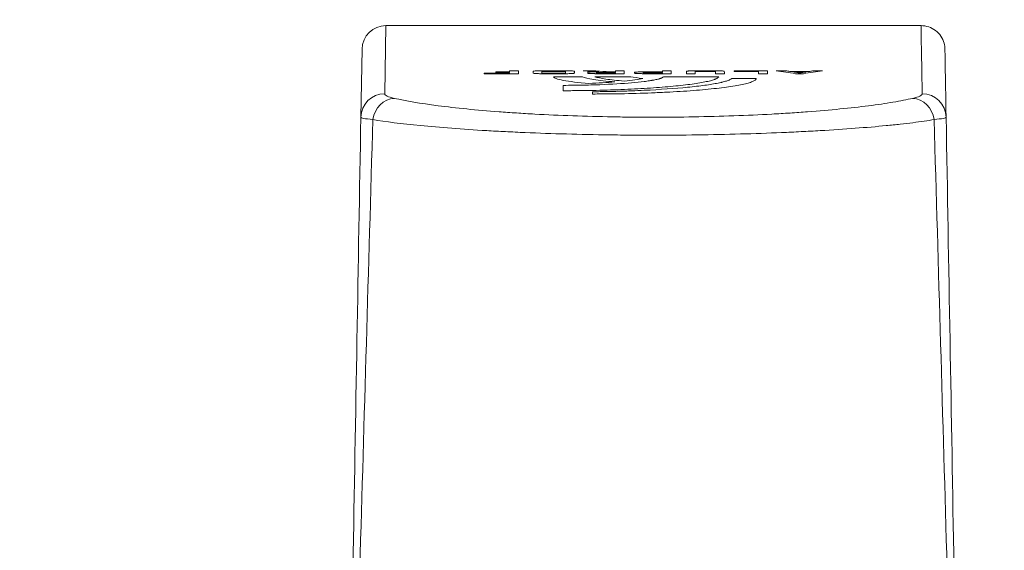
# Model space of a CAD drawing. Extents: x 1911006 to 2186114, y 709265 to 747216.
# Tile 169 of 256: x 1923383 to 1923425, y 735268 to 735290. Entities that reach past the tile are written whole.
import ezdxf

# ---------------------------------------------------------------- set-up
doc = ezdxf.new("R2010")
doc.units = 0
doc.header["$LTSCALE"] = 500
doc.header["$MEASUREMENT"] = 0
doc.linetypes.add('ACAD_ISO02W100', pattern=[15, 12, -3])
doc.layers.add('!_A_03_ČIARKOVANÁ', color=41, linetype='ACAD_ISO02W100', lineweight=13)
doc.layers.add('_MB_okucia_0.13', color=165, linetype='CONTINUOUS', lineweight=13)

msp = doc.modelspace()

# ---------------------------------------------------------------- linework, layer by layer
at = {"layer": '!_A_03_ČIARKOVANÁ', "color": 7, "ltscale": 0.5}
msp.add_arc((1922522.204, 735230.227), 911.75, 0, 90, dxfattribs=at)
at = {"layer": '_MB_okucia_0.13', "color": 7, "extrusion": (1, 3.21625e-16, -2.22045e-16)}
for p, q in [((1923398.718, 735287.092), (1923398.767, 735289.941)), ((1923398.767, 735289.941), (1923421.14, 735289.941)), ((1923397.767, 735288.958), (1923397.718, 735286.114)), ((1923402.881, 735287.933), (1923402.881, 735287.958)), ((1923402.881, 735287.958), (1923403.939, 735287.958)), ((1923403.368, 735287.984), (1923403.368, 735288.009)), ((1923403.368, 735288.009), (1923403.939, 735288.009)), ((1923403.939, 735287.984), (1923403.368, 735287.984)), ((1923403.939, 735288.009), (1923403.939, 735288.052)), ((1923403.939, 735288.052), (1923404.308, 735288.052)), ((1923403.939, 735287.958), (1923403.939, 735287.984)), ((1923404.308, 735287.933), (1923404.308, 735288.052)), ((1923404.923, 735287.956), (1923404.923, 735288.03)), ((1923405.194, 735288.052), (1923406.379, 735288.052)), ((1923405.289, 735288.027), (1923406.28, 735288.027)), ((1923405.289, 735287.959), (1923405.289, 735288.027)), ((1923406.28, 735287.959), (1923405.289, 735287.959)), ((1923406.28, 735287.959), (1923406.28, 735288.027)), ((1923406.65, 735287.956), (1923406.65, 735288.03)), ((1923407.02, 735288.052), (1923407.549, 735288.052)), ((1923407.566, 735288.008), (1923407.665, 735288.008)), ((1923407.67, 735287.984), (1923408.367, 735287.984)), ((1923408.367, 735287.958), (1923407.67, 735287.958)), ((1923408.123, 735288.008), (1923408.367, 735288.008)), ((1923408.367, 735288.008), (1923408.367, 735288.052)), ((1923408.367, 735288.052), (1923408.732, 735288.052)), ((1923408.367, 735287.958), (1923408.367, 735287.984)), ((1923408.732, 735287.933), (1923408.732, 735288.052)), ((1923409.522, 735288.008), (1923410.324, 735288.008)), ((1923409.627, 735287.984), (1923410.324, 735287.984)), ((1923410.324, 735288.008), (1923410.324, 735288.052)), ((1923410.324, 735288.052), (1923410.689, 735288.052)), ((1923410.324, 735287.958), (1923410.324, 735287.984)), ((1923410.689, 735287.933), (1923410.689, 735288.052)), ((1923411.701, 735288.052), (1923412.547, 735288.052)), ((1923412.547, 735288.027), (1923411.701, 735288.027)), ((1923411.701, 735287.933), (1923411.701, 735288.027)), ((1923412.547, 735287.933), (1923412.547, 735288.027)), ((1923413.327, 735288.027), (1923413.327, 735288.052)), ((1923413.327, 735288.052), (1923414.716, 735288.052)), ((1923414.345, 735288.027), (1923413.327, 735288.027)), ((1923414.345, 735287.933), (1923414.345, 735288.027)), ((1923414.716, 735287.933), (1923414.716, 735288.052)), ((1923415.08, 735288.052), (1923415.494, 735288.052)), ((1923415.655, 735288.027), (1923416.488, 735288.027)), ((1923415.818, 735288.003), (1923416.329, 735288.003)), ((1923416.647, 735288.052), (1923417.026, 735288.052)), ((1923404.308, 735287.933), (1923402.881, 735287.933)), ((1923406.379, 735287.933), (1923405.194, 735287.933)), ((1923405.777, 735287.802), (1923406.986, 735287.802)), ((1923407.498, 735287.802), (1923409.009, 735287.802)), ((1923408.341, 735287.589), (1923408.338, 735287.589)), ((1923410.378, 735287.802), (1923412.684, 735287.802)), ((1923411.701, 735287.933), (1923411.33, 735287.933)), ((1923412.917, 735287.933), (1923412.547, 735287.933)), ((1923413.231, 735287.738), (1923414.254, 735287.738)), ((1923414.716, 735287.933), (1923414.345, 735287.933)), ((1923416.224, 735287.933), (1923415.891, 735287.933)), ((1923406.175, 735287.221), (1923406.175, 735287.445)), ((1923407.407, 735287.083), (1923407.407, 735287.177))]:
    msp.add_line(p, q, dxfattribs=at)
at = {"layer": '_MB_okucia_0.13', "color": 7}
msp.add_arc((1923398.767, 735288.941), 1, 90, 179, dxfattribs=at)
for centre, major_axis, ratio, start_param, end_param in [((1923407.342, 734276.113), (-261.214, 987.222), 0.883344, -0.291387, -0.290679), ((1923415.486, 734559.338), (-35.253, 730.394), 0.49609, -0.0981, -0.095874), ((1923415.944, 734755.547), (-34.446, 534.076), 0.534492, -0.120522, -0.119648), ((1923416.198, 734751.947), (36.539, 537.617), 0.55085, 0.122326, 0.123196), ((1923416.625, 734562.876), (34.737, 726.864), 0.492404, 0.095637, 0.097868), ((1923398.718, 735286.097), (-1, 0.017), 0.994819, -1.553433, 0), ((1923399.118, 735285.907), (0.222, 0.975), 0.902774, 0.246568, 1.665665), ((1923421.19, 735286.097), (1, 0.017), 0.994819, 0, 1.553433)]:
    msp.add_ellipse(centre, major_axis=major_axis, ratio=ratio, start_param=start_param, end_param=end_param, dxfattribs=at)
at = {"layer": '_MB_okucia_0.13', "color": 7, "extrusion": (-2.22045e-16, -9.86076e-32, -1)}
msp.add_ellipse((1923407.835, 734398.499), major_axis=(172.263, -879.589), ratio=0.84111, start_param=-2.913204, end_param=-2.912449, dxfattribs=at)
at = {"layer": '_MB_okucia_0.13', "color": 7, "extrusion": (-2.22045e-16, -7.70372e-32, -1)}
msp.add_ellipse((1923415.574, 734751.109), major_axis=(35.427, -538.484), ratio=0.54597, start_param=-3.02194, end_param=-3.021394, dxfattribs=at)
at = {"layer": '_MB_okucia_0.13', "color": 7, "extrusion": (-2.22045e-16, -4.62223e-32, -1)}
msp.add_ellipse((1923416.568, 734745.612), major_axis=(-34.489, -544.014), ratio=0.536602, start_param=-3.259467, end_param=-3.258924, dxfattribs=at)
at = {"layer": '_MB_okucia_0.13', "color": 7, "extrusion": (-2.22045e-16, 0, -1)}
msp.add_ellipse((1923420.789, 735285.907), major_axis=(-0.222, 0.975), ratio=0.902774, start_param=0.246568, end_param=1.665665, dxfattribs=at)
at = {"layer": '_MB_okucia_0.13', "color": 7}
for points, knots in [([(1923421.19, 735287.092), (1923421.157, 735288.964), (1923421.141, 735289.916), (1923421.14, 735289.94), (1923421.14, 735289.941), (1923421.14, 735289.941), (1923421.14, 735289.941)], [3.0397673, 3.0397673, 3.0397673, 3.0397673, 3.1402525, 3.1402525, 3.1402525, 3.1415927, 3.1415927, 3.1415927, 3.1415927]), ([(1923421.14, 735289.941), (1923421.248, 735289.941), (1923421.358, 735289.923), (1923421.563, 735289.854), (1923421.661, 735289.801), (1923421.833, 735289.67), (1923421.909, 735289.589), (1923422.03, 735289.409), (1923422.077, 735289.308), (1923422.116, 735289.164), (1923422.124, 735289.123), (1923422.136, 735289.042), (1923422.139, 735289), (1923422.14, 735288.958)], [0, 0, 0, 0, 0.32405, 0.32405, 0.64914, 0.64914, 0.974192, 0.974192, 1.299246, 1.299246, 1.422357, 1.422357, 1.547403, 1.547403, 1.547403, 1.547403]), ([(1923422.14, 735288.958), (1923422.14, 735288.958), (1923422.14, 735288.958), (1923422.141, 735288.933), (1923422.157, 735287.984), (1923422.19, 735286.114)], [3.1415937, 3.1415937, 3.1415937, 3.1415937, 3.1429328, 3.1429328, 3.243418, 3.243418, 3.243418, 3.243418]), ([(1923404.923, 735288.03), (1923404.924, 735288.033), (1923404.931, 735288.036), (1923404.944, 735288.038), (1923404.957, 735288.041), (1923404.978, 735288.043), (1923405.003, 735288.046), (1923405.028, 735288.048), (1923405.059, 735288.049), (1923405.091, 735288.05), (1923405.122, 735288.051), (1923405.157, 735288.052), (1923405.194, 735288.052)], [0, 0, 0, 0, 0.25, 0.25, 0.25, 0.5, 0.5, 0.5, 0.75, 0.75, 0.75, 1, 1, 1, 1]), ([(1923405.194, 735287.933), (1923405.158, 735287.933), (1923405.123, 735287.934), (1923405.091, 735287.935), (1923405.058, 735287.936), (1923405.028, 735287.938), (1923405.003, 735287.94), (1923404.978, 735287.942), (1923404.957, 735287.945), (1923404.944, 735287.948), (1923404.93, 735287.95), (1923404.924, 735287.953), (1923404.923, 735287.956)], [0, 0, 0, 0, 0.25, 0.25, 0.25, 0.5, 0.5, 0.5, 0.75, 0.75, 0.75, 1, 1, 1, 1]), ([(1923406.379, 735288.052), (1923406.415, 735288.052), (1923406.45, 735288.051), (1923406.482, 735288.05), (1923406.515, 735288.049), (1923406.545, 735288.048), (1923406.57, 735288.046), (1923406.595, 735288.043), (1923406.615, 735288.041), (1923406.629, 735288.038), (1923406.642, 735288.036), (1923406.649, 735288.033), (1923406.65, 735288.03)], [0, 0, 0, 0, 0.25, 0.25, 0.25, 0.5, 0.5, 0.5, 0.75, 0.75, 0.75, 1, 1, 1, 1]), ([(1923406.65, 735287.956), (1923406.649, 735287.953), (1923406.642, 735287.95), (1923406.629, 735287.948), (1923406.616, 735287.945), (1923406.595, 735287.942), (1923406.57, 735287.94), (1923406.545, 735287.938), (1923406.514, 735287.936), (1923406.482, 735287.935), (1923406.45, 735287.934), (1923406.416, 735287.933), (1923406.379, 735287.933)], [0, 0, 0, 0, 0.25, 0.25, 0.25, 0.5, 0.5, 0.5, 0.75, 0.75, 0.75, 1, 1, 1, 1]), ([(1923407.566, 735288.008), (1923407.451, 735288.008), (1923407.366, 735288.006), (1923407.31, 735288.003), (1923407.307, 735288.003), (1923407.301, 735288.003), (1923407.296, 735288.003), (1923407.292, 735288.002), (1923407.288, 735288.002), (1923407.284, 735288.002), (1923407.275, 735288.001), (1923407.268, 735288), (1923407.261, 735288), (1923407.248, 735287.998), (1923407.237, 735287.997), (1923407.229, 735287.995), (1923407.225, 735287.994), (1923407.223, 735287.993), (1923407.22, 735287.993), (1923407.218, 735287.992), (1923407.216, 735287.991), (1923407.214, 735287.99), (1923407.211, 735287.988), (1923407.209, 735287.986), (1923407.209, 735287.975), (1923407.209, 735287.975), (1923407.209, 735287.967), (1923407.209, 735287.958)], [0, 0, 0, 0, 0.5, 0.5, 0.5, 0.53125, 0.53125, 0.53125, 0.5625, 0.5625, 0.5625, 0.625, 0.625, 0.625, 0.75, 0.75, 0.75, 0.8125, 0.8125, 0.8125, 0.875, 0.875, 0.875, 1, 1, 1, 1.000562, 1.000562, 1.000562, 1.000562]), ([(1923408.732, 735287.933), (1923408.343, 735287.933), (1923407.954, 735287.933), (1923407.951, 735287.933), (1923407.541, 735287.933), (1923407.517, 735287.933), (1923407.495, 735287.934), (1923407.484, 735287.934), (1923407.474, 735287.934), (1923407.463, 735287.934), (1923407.458, 735287.934), (1923407.453, 735287.934), (1923407.448, 735287.934), (1923407.443, 735287.934), (1923407.44, 735287.934), (1923407.434, 735287.934), (1923407.409, 735287.935), (1923407.387, 735287.935), (1923407.366, 735287.936), (1923407.346, 735287.936), (1923407.329, 735287.937), (1923407.31, 735287.938), (1923407.292, 735287.939), (1923407.276, 735287.94), (1923407.262, 735287.942), (1923407.256, 735287.943), (1923407.25, 735287.943), (1923407.244, 735287.944), (1923407.241, 735287.945), (1923407.239, 735287.945), (1923407.236, 735287.945), (1923407.234, 735287.946), (1923407.231, 735287.946), (1923407.229, 735287.947), (1923407.216, 735287.95), (1923407.209, 735287.953), (1923407.209, 735287.958)], [0, 0, 0, 0, 0.001167, 0.001167, 0.001167, 0.126167, 0.126167, 0.126167, 0.188667, 0.188667, 0.188667, 0.219917, 0.219917, 0.219917, 0.251167, 0.251167, 0.251167, 0.376167, 0.376167, 0.376167, 0.501167, 0.501167, 0.501167, 0.626167, 0.626167, 0.626167, 0.688667, 0.688667, 0.688667, 0.719917, 0.719917, 0.719917, 0.751167, 0.751167, 0.751167, 1.001167, 1.001167, 1.001167, 1.001167]), ([(1923407.566, 735287.965), (1923407.566, 735287.969), (1923407.566, 735287.973), (1923407.566, 735287.973), (1923407.566, 735287.978), (1923407.566, 735287.979), (1923407.567, 735287.979), (1923407.568, 735287.98), (1923407.569, 735287.98), (1923407.571, 735287.981), (1923407.574, 735287.981), (1923407.577, 735287.982), (1923407.581, 735287.982), (1923407.583, 735287.982), (1923407.586, 735287.982), (1923407.588, 735287.983), (1923407.591, 735287.983), (1923407.595, 735287.983), (1923407.597, 735287.983), (1923407.612, 735287.984), (1923407.636, 735287.984), (1923407.67, 735287.984)], [-1, -1, -1, -1, -0.999718, -0.999718, -0.999718, -0.874718, -0.874718, -0.874718, -0.749718, -0.749718, -0.749718, -0.624718, -0.624718, -0.624718, -0.562218, -0.562218, -0.562218, -0.499718, -0.499718, -0.499718, 0.000282, 0.000282, 0.000282, 0.000282]), ([(1923407.67, 735287.958), (1923407.662, 735287.958), (1923407.654, 735287.958), (1923407.648, 735287.958), (1923407.645, 735287.958), (1923407.642, 735287.958), (1923407.639, 735287.958), (1923407.636, 735287.958), (1923407.635, 735287.958), (1923407.632, 735287.958), (1923407.617, 735287.958), (1923407.605, 735287.958), (1923407.595, 735287.959), (1923407.576, 735287.96), (1923407.566, 735287.962), (1923407.566, 735287.965)], [0, 0, 0, 0, 0.125, 0.125, 0.125, 0.1875, 0.1875, 0.1875, 0.25, 0.25, 0.25, 0.5, 0.5, 0.5, 1, 1, 1, 1]), ([(1923409.522, 735288.008), (1923409.408, 735288.008), (1923409.323, 735288.006), (1923409.267, 735288.003), (1923409.264, 735288.003), (1923409.258, 735288.003), (1923409.253, 735288.003), (1923409.249, 735288.002), (1923409.245, 735288.002), (1923409.24, 735288.002), (1923409.232, 735288.001), (1923409.225, 735288), (1923409.218, 735288), (1923409.204, 735287.998), (1923409.194, 735287.997), (1923409.186, 735287.995), (1923409.182, 735287.994), (1923409.18, 735287.993), (1923409.177, 735287.993), (1923409.175, 735287.992), (1923409.173, 735287.991), (1923409.171, 735287.99), (1923409.167, 735287.988), (1923409.166, 735287.986), (1923409.166, 735287.975), (1923409.166, 735287.975), (1923409.166, 735287.967), (1923409.166, 735287.958)], [0, 0, 0, 0, 0.5, 0.5, 0.5, 0.53125, 0.53125, 0.53125, 0.5625, 0.5625, 0.5625, 0.625, 0.625, 0.625, 0.75, 0.75, 0.75, 0.8125, 0.8125, 0.8125, 0.875, 0.875, 0.875, 1, 1, 1, 1.000562, 1.000562, 1.000562, 1.000562]), ([(1923410.689, 735287.933), (1923410.3, 735287.933), (1923409.911, 735287.933), (1923409.907, 735287.933), (1923409.498, 735287.933), (1923409.474, 735287.933), (1923409.452, 735287.934), (1923409.441, 735287.934), (1923409.431, 735287.934), (1923409.42, 735287.934), (1923409.415, 735287.934), (1923409.41, 735287.934), (1923409.405, 735287.934), (1923409.4, 735287.934), (1923409.397, 735287.934), (1923409.391, 735287.934), (1923409.366, 735287.935), (1923409.344, 735287.935), (1923409.323, 735287.936), (1923409.303, 735287.936), (1923409.286, 735287.937), (1923409.267, 735287.938), (1923409.249, 735287.939), (1923409.233, 735287.94), (1923409.219, 735287.942), (1923409.213, 735287.943), (1923409.206, 735287.943), (1923409.201, 735287.944), (1923409.198, 735287.945), (1923409.196, 735287.945), (1923409.193, 735287.945), (1923409.191, 735287.946), (1923409.188, 735287.946), (1923409.186, 735287.947), (1923409.173, 735287.95), (1923409.166, 735287.953), (1923409.166, 735287.958)], [0, 0, 0, 0, 0.001167, 0.001167, 0.001167, 0.126167, 0.126167, 0.126167, 0.188667, 0.188667, 0.188667, 0.219917, 0.219917, 0.219917, 0.251167, 0.251167, 0.251167, 0.376167, 0.376167, 0.376167, 0.501167, 0.501167, 0.501167, 0.626167, 0.626167, 0.626167, 0.688667, 0.688667, 0.688667, 0.719917, 0.719917, 0.719917, 0.751167, 0.751167, 0.751167, 1.001167, 1.001167, 1.001167, 1.001167]), ([(1923409.522, 735287.965), (1923409.522, 735287.969), (1923409.522, 735287.973), (1923409.522, 735287.973), (1923409.522, 735287.978), (1923409.523, 735287.979), (1923409.524, 735287.979), (1923409.525, 735287.98), (1923409.526, 735287.98), (1923409.528, 735287.981), (1923409.531, 735287.981), (1923409.534, 735287.982), (1923409.538, 735287.982), (1923409.54, 735287.982), (1923409.543, 735287.982), (1923409.545, 735287.983), (1923409.548, 735287.983), (1923409.552, 735287.983), (1923409.554, 735287.983), (1923409.568, 735287.984), (1923409.593, 735287.984), (1923409.627, 735287.984)], [-1, -1, -1, -1, -0.999718, -0.999718, -0.999718, -0.874718, -0.874718, -0.874718, -0.749718, -0.749718, -0.749718, -0.624718, -0.624718, -0.624718, -0.562218, -0.562218, -0.562218, -0.499718, -0.499718, -0.499718, 0.000282, 0.000282, 0.000282, 0.000282]), ([(1923410.324, 735287.958), (1923410.092, 735287.958), (1923409.859, 735287.958), (1923409.858, 735287.958), (1923409.619, 735287.958), (1923409.611, 735287.958), (1923409.605, 735287.958), (1923409.602, 735287.958), (1923409.599, 735287.958), (1923409.596, 735287.958), (1923409.593, 735287.958), (1923409.592, 735287.958), (1923409.589, 735287.958), (1923409.574, 735287.958), (1923409.562, 735287.958), (1923409.552, 735287.959), (1923409.533, 735287.96), (1923409.523, 735287.962), (1923409.522, 735287.965)], [0, 0, 0, 0, 0.000697, 0.000697, 0.000697, 0.125697, 0.125697, 0.125697, 0.188197, 0.188197, 0.188197, 0.250697, 0.250697, 0.250697, 0.500697, 0.500697, 0.500697, 1.000697, 1.000697, 1.000697, 1.000697]), ([(1923411.701, 735288.052), (1923411.64, 735288.052), (1923411.594, 735288.052), (1923411.562, 735288.051), (1923411.56, 735288.051), (1923411.555, 735288.051), (1923411.552, 735288.051), (1923411.548, 735288.051), (1923411.545, 735288.051), (1923411.542, 735288.051), (1923411.536, 735288.051), (1923411.529, 735288.051), (1923411.523, 735288.051), (1923411.511, 735288.05), (1923411.5, 735288.05), (1923411.489, 735288.05), (1923411.468, 735288.049), (1923411.449, 735288.048), (1923411.432, 735288.047), (1923411.424, 735288.047), (1923411.414, 735288.046), (1923411.406, 735288.045), (1923411.397, 735288.045), (1923411.39, 735288.044), (1923411.383, 735288.043), (1923411.37, 735288.042), (1923411.359, 735288.04), (1923411.351, 735288.038), (1923411.347, 735288.037), (1923411.344, 735288.036), (1923411.342, 735288.035), (1923411.339, 735288.035), (1923411.337, 735288.034), (1923411.335, 735288.033), (1923411.332, 735288.031), (1923411.33, 735288.029), (1923411.33, 735287.996), (1923411.33, 735287.996), (1923411.33, 735287.965), (1923411.33, 735287.933)], [0, 0, 0, 0, 0.25, 0.25, 0.25, 0.265625, 0.265625, 0.265625, 0.28125, 0.28125, 0.28125, 0.3125, 0.3125, 0.3125, 0.375, 0.375, 0.375, 0.5, 0.5, 0.5, 0.5625, 0.5625, 0.5625, 0.625, 0.625, 0.625, 0.75, 0.75, 0.75, 0.8125, 0.8125, 0.8125, 0.875, 0.875, 0.875, 1, 1, 1, 1.002008, 1.002008, 1.002008, 1.002008]), ([(1923412.547, 735288.052), (1923412.607, 735288.052), (1923412.66, 735288.052), (1923412.705, 735288.051), (1923412.727, 735288.051), (1923412.748, 735288.05), (1923412.766, 735288.05), (1923412.776, 735288.049), (1923412.784, 735288.049), (1923412.793, 735288.049), (1923412.797, 735288.048), (1923412.801, 735288.048), (1923412.805, 735288.048), (1923412.809, 735288.048), (1923412.812, 735288.048), (1923412.816, 735288.047), (1923412.835, 735288.046), (1923412.851, 735288.045), (1923412.864, 735288.043), (1923412.871, 735288.043), (1923412.877, 735288.042), (1923412.882, 735288.041), (1923412.884, 735288.04), (1923412.887, 735288.04), (1923412.889, 735288.04), (1923412.891, 735288.039), (1923412.894, 735288.038), (1923412.895, 735288.038), (1923412.898, 735288.037), (1923412.901, 735288.036), (1923412.903, 735288.035), (1923412.905, 735288.035), (1923412.908, 735288.033), (1923412.909, 735288.032), (1923412.912, 735288.03), (1923412.915, 735288.029), (1923412.917, 735287.996), (1923412.917, 735287.996), (1923412.917, 735287.965), (1923412.917, 735287.933)], [0, 0, 0, 0, 0.25, 0.25, 0.25, 0.375, 0.375, 0.375, 0.4375, 0.4375, 0.4375, 0.46875, 0.46875, 0.46875, 0.5, 0.5, 0.5, 0.625, 0.625, 0.625, 0.6875, 0.6875, 0.6875, 0.71875, 0.71875, 0.71875, 0.75, 0.75, 0.75, 0.8125, 0.8125, 0.8125, 0.875, 0.875, 0.875, 1, 1, 1, 1.002008, 1.002008, 1.002008, 1.002008]), ([(1923407.256, 735287.526), (1923406.805, 735287.561), (1923406.44, 735287.604), (1923406.184, 735287.652), (1923406.056, 735287.676), (1923405.957, 735287.7), (1923405.889, 735287.726), (1923405.821, 735287.751), (1923405.783, 735287.776), (1923405.777, 735287.802)], [0, 0, 0, 0, 0.5, 0.5, 0.5, 0.75, 0.75, 0.75, 1, 1, 1, 1]), ([(1923412.684, 735287.802), (1923412.678, 735287.796), (1923412.673, 735287.791), (1923412.669, 735287.786), (1923412.666, 735287.784), (1923412.664, 735287.782), (1923412.662, 735287.78), (1923412.661, 735287.779), (1923412.66, 735287.778), (1923412.66, 735287.777), (1923412.659, 735287.777), (1923412.658, 735287.776), (1923412.658, 735287.776), (1923412.656, 735287.774), (1923412.653, 735287.771), (1923412.65, 735287.769), (1923412.647, 735287.766), (1923412.643, 735287.763), (1923412.64, 735287.761), (1923412.637, 735287.758), (1923412.634, 735287.756), (1923412.631, 735287.754), (1923412.63, 735287.753), (1923412.629, 735287.752), (1923412.627, 735287.751), (1923412.626, 735287.75), (1923412.624, 735287.749), (1923412.623, 735287.748), (1923412.609, 735287.738), (1923412.593, 735287.729), (1923412.574, 735287.72), (1923412.564, 735287.716), (1923412.554, 735287.711), (1923412.543, 735287.707), (1923412.532, 735287.702), (1923412.52, 735287.697), (1923412.508, 735287.693), (1923412.484, 735287.684), (1923412.457, 735287.675), (1923412.428, 735287.666), (1923412.398, 735287.657), (1923412.365, 735287.648), (1923412.331, 735287.639), (1923412.262, 735287.621), (1923412.186, 735287.604), (1923412.1, 735287.586), (1923412.014, 735287.569), (1923411.919, 735287.552), (1923411.815, 735287.535), (1923411.712, 735287.519), (1923411.598, 735287.502), (1923411.478, 735287.486), (1923411.237, 735287.455), (1923410.966, 735287.425), (1923410.666, 735287.397), (1923410.366, 735287.37), (1923410.043, 735287.345), (1923409.694, 735287.323), (1923409.519, 735287.312), (1923409.34, 735287.302), (1923409.157, 735287.293), (1923408.974, 735287.284), (1923408.785, 735287.275), (1923408.595, 735287.267), (1923408.214, 735287.252), (1923407.82, 735287.241), (1923407.407, 735287.233), (1923407.304, 735287.231), (1923407.202, 735287.229), (1923407.1, 735287.228), (1923407.048, 735287.227), (1923406.997, 735287.226), (1923406.947, 735287.226), (1923406.921, 735287.226), (1923406.896, 735287.225), (1923406.87, 735287.225), (1923406.858, 735287.225), (1923406.845, 735287.225), (1923406.832, 735287.225), (1923406.819, 735287.225), (1923406.805, 735287.224), (1923406.794, 735287.224), (1923406.749, 735287.224), (1923406.7, 735287.224), (1923406.649, 735287.223), (1923406.6, 735287.223), (1923406.549, 735287.223), (1923406.496, 735287.222), (1923406.492, 735287.222), (1923406.487, 735287.222), (1923406.485, 735287.222), (1923406.416, 735287.222), (1923406.313, 735287.222), (1923406.175, 735287.221)], [0, 0, 0, 0, 0.015625, 0.015625, 0.015625, 0.023438, 0.023438, 0.023438, 0.027344, 0.027344, 0.027344, 0.030273, 0.030273, 0.030273, 0.03786, 0.03786, 0.03786, 0.046875, 0.046875, 0.046875, 0.054688, 0.054688, 0.054688, 0.058594, 0.058594, 0.058594, 0.0625, 0.0625, 0.0625, 0.09375, 0.09375, 0.09375, 0.109375, 0.109375, 0.109375, 0.125, 0.125, 0.125, 0.15625, 0.15625, 0.15625, 0.1875, 0.1875, 0.1875, 0.25, 0.25, 0.25, 0.3125, 0.3125, 0.3125, 0.375, 0.375, 0.375, 0.5, 0.5, 0.5, 0.625, 0.625, 0.625, 0.6875, 0.6875, 0.6875, 0.75, 0.75, 0.75, 0.875, 0.875, 0.875, 0.90625, 0.90625, 0.90625, 0.921875, 0.921875, 0.921875, 0.929687, 0.929687, 0.929687, 0.933594, 0.933594, 0.933594, 0.9375, 0.9375, 0.9375, 0.953125, 0.953125, 0.953125, 0.967773, 0.967773, 0.967773, 0.96875, 0.96875, 0.96875, 1, 1, 1, 1]), ([(1923406.175, 735287.445), (1923406.345, 735287.446), (1923406.473, 735287.447), (1923406.56, 735287.447), (1923406.58, 735287.448), (1923406.617, 735287.448), (1923406.648, 735287.448), (1923406.691, 735287.449), (1923406.733, 735287.449), (1923406.774, 735287.449), (1923406.806, 735287.45), (1923406.838, 735287.45), (1923406.869, 735287.451), (1923406.9, 735287.451), (1923406.928, 735287.452), (1923406.958, 735287.452), (1923407.081, 735287.454), (1923407.205, 735287.457), (1923407.331, 735287.46), (1923407.394, 735287.462), (1923407.458, 735287.464), (1923407.521, 735287.466), (1923407.553, 735287.467), (1923407.585, 735287.468), (1923407.617, 735287.469), (1923407.649, 735287.471), (1923407.683, 735287.472), (1923407.714, 735287.473), (1923408.208, 735287.491), (1923408.65, 735287.518), (1923409.039, 735287.551), (1923409.233, 735287.568), (1923409.408, 735287.586), (1923409.563, 735287.605), (1923409.641, 735287.615), (1923409.713, 735287.625), (1923409.781, 735287.635), (1923409.815, 735287.64), (1923409.848, 735287.646), (1923409.879, 735287.651), (1923409.895, 735287.654), (1923409.91, 735287.656), (1923409.926, 735287.659), (1923409.941, 735287.662), (1923409.955, 735287.664), (1923409.97, 735287.667), (1923410.031, 735287.678), (1923410.084, 735287.69), (1923410.13, 735287.701), (1923410.153, 735287.706), (1923410.174, 735287.712), (1923410.193, 735287.717), (1923410.203, 735287.72), (1923410.212, 735287.723), (1923410.221, 735287.725), (1923410.23, 735287.728), (1923410.239, 735287.731), (1923410.246, 735287.733), (1923410.261, 735287.739), (1923410.275, 735287.744), (1923410.288, 735287.75), (1923410.295, 735287.753), (1923410.301, 735287.756), (1923410.307, 735287.759), (1923410.31, 735287.76), (1923410.313, 735287.762), (1923410.316, 735287.763), (1923410.318, 735287.764), (1923410.32, 735287.765), (1923410.323, 735287.767), (1923410.323, 735287.767), (1923410.324, 735287.768), (1923410.325, 735287.768), (1923410.338, 735287.775), (1923410.356, 735287.787), (1923410.378, 735287.802)], [0, 0, 0, 0, 0.060547, 0.060547, 0.060547, 0.074171, 0.074171, 0.074171, 0.09375, 0.09375, 0.09375, 0.109375, 0.109375, 0.109375, 0.125, 0.125, 0.125, 0.1875, 0.1875, 0.1875, 0.21875, 0.21875, 0.21875, 0.234375, 0.234375, 0.234375, 0.25, 0.25, 0.25, 0.5, 0.5, 0.5, 0.625, 0.625, 0.625, 0.6875, 0.6875, 0.6875, 0.71875, 0.71875, 0.71875, 0.734375, 0.734375, 0.734375, 0.75, 0.75, 0.75, 0.8125, 0.8125, 0.8125, 0.84375, 0.84375, 0.84375, 0.859375, 0.859375, 0.859375, 0.875, 0.875, 0.875, 0.90625, 0.90625, 0.90625, 0.921875, 0.921875, 0.921875, 0.929687, 0.929687, 0.929687, 0.935547, 0.935547, 0.935547, 0.9375, 0.9375, 0.9375, 1, 1, 1, 1]), ([(1923406.986, 735287.802), (1923407.068, 735287.762), (1923407.227, 735287.723), (1923407.459, 735287.687), (1923407.691, 735287.65), (1923407.985, 735287.618), (1923408.341, 735287.589)], [0, 0, 0, 0, 0.5, 0.5, 0.5, 1, 1, 1, 1]), ([(1923407.407, 735287.177), (1923407.531, 735287.179), (1923407.639, 735287.18), (1923407.731, 735287.182), (1923407.778, 735287.183), (1923407.82, 735287.183), (1923407.859, 735287.184), (1923407.892, 735287.184), (1923407.923, 735287.185), (1923407.951, 735287.185), (1923407.955, 735287.186), (1923407.957, 735287.186), (1923407.963, 735287.186), (1923408.06, 735287.187), (1923408.154, 735287.189), (1923408.245, 735287.191), (1923408.336, 735287.193), (1923408.423, 735287.196), (1923408.51, 735287.198), (1923408.597, 735287.201), (1923408.685, 735287.203), (1923408.774, 735287.206), (1923408.818, 735287.208), (1923408.863, 735287.209), (1923408.908, 735287.211), (1923408.953, 735287.212), (1923408.999, 735287.214), (1923409.044, 735287.216), (1923409.22, 735287.223), (1923409.391, 735287.23), (1923409.56, 735287.238), (1923410.234, 735287.27), (1923410.851, 735287.314), (1923411.378, 735287.365), (1923411.642, 735287.391), (1923411.88, 735287.419), (1923412.095, 735287.448), (1923412.203, 735287.463), (1923412.303, 735287.478), (1923412.396, 735287.493), (1923412.49, 735287.509), (1923412.576, 735287.524), (1923412.654, 735287.54), (1923412.693, 735287.548), (1923412.73, 735287.556), (1923412.766, 735287.564), (1923412.784, 735287.568), (1923412.801, 735287.572), (1923412.818, 735287.576), (1923412.835, 735287.58), (1923412.852, 735287.584), (1923412.868, 735287.588), (1923412.935, 735287.605), (1923412.991, 735287.622), (1923413.038, 735287.638), (1923413.061, 735287.646), (1923413.083, 735287.654), (1923413.102, 735287.662), (1923413.112, 735287.666), (1923413.121, 735287.67), (1923413.13, 735287.675), (1923413.134, 735287.677), (1923413.139, 735287.679), (1923413.143, 735287.681), (1923413.146, 735287.683), (1923413.149, 735287.684), (1923413.152, 735287.686), (1923413.153, 735287.686), (1923413.154, 735287.687), (1923413.155, 735287.687), (1923413.175, 735287.699), (1923413.2, 735287.715), (1923413.231, 735287.738)], [0, 0, 0, 0, 0.03125, 0.03125, 0.03125, 0.046875, 0.046875, 0.046875, 0.060547, 0.060547, 0.060547, 0.0625, 0.0625, 0.0625, 0.09375, 0.09375, 0.09375, 0.125, 0.125, 0.125, 0.15625, 0.15625, 0.15625, 0.171875, 0.171875, 0.171875, 0.1875, 0.1875, 0.1875, 0.25, 0.25, 0.25, 0.5, 0.5, 0.5, 0.625, 0.625, 0.625, 0.6875, 0.6875, 0.6875, 0.75, 0.75, 0.75, 0.78125, 0.78125, 0.78125, 0.796875, 0.796875, 0.796875, 0.8125, 0.8125, 0.8125, 0.875, 0.875, 0.875, 0.90625, 0.90625, 0.90625, 0.921875, 0.921875, 0.921875, 0.929687, 0.929687, 0.929687, 0.935547, 0.935547, 0.935547, 0.9375, 0.9375, 0.9375, 1, 1, 1, 1]), ([(1923414.254, 735287.738), (1923414.252, 735287.731), (1923414.25, 735287.725), (1923414.248, 735287.72), (1923414.247, 735287.718), (1923414.246, 735287.715), (1923414.245, 735287.713), (1923414.244, 735287.712), (1923414.244, 735287.711), (1923414.243, 735287.71), (1923414.243, 735287.709), (1923414.243, 735287.709), (1923414.242, 735287.708), (1923414.241, 735287.706), (1923414.24, 735287.703), (1923414.238, 735287.701), (1923414.236, 735287.698), (1923414.234, 735287.694), (1923414.232, 735287.691), (1923414.23, 735287.689), (1923414.229, 735287.687), (1923414.227, 735287.684), (1923414.226, 735287.683), (1923414.225, 735287.682), (1923414.224, 735287.681), (1923414.223, 735287.679), (1923414.222, 735287.678), (1923414.22, 735287.677), (1923414.211, 735287.667), (1923414.198, 735287.657), (1923414.182, 735287.647), (1923414.166, 735287.637), (1923414.146, 735287.627), (1923414.124, 735287.617), (1923414.079, 735287.596), (1923414.024, 735287.576), (1923413.958, 735287.556), (1923413.893, 735287.536), (1923413.819, 735287.517), (1923413.732, 735287.497), (1923413.56, 735287.458), (1923413.347, 735287.42), (1923413.097, 735287.385), (1923412.847, 735287.349), (1923412.563, 735287.315), (1923412.245, 735287.284), (1923411.927, 735287.253), (1923411.583, 735287.224), (1923411.209, 735287.199), (1923411.022, 735287.187), (1923410.83, 735287.175), (1923410.633, 735287.165), (1923410.435, 735287.154), (1923410.232, 735287.144), (1923410.026, 735287.136), (1923409.615, 735287.118), (1923409.189, 735287.105), (1923408.743, 735287.096), (1923408.631, 735287.094), (1923408.52, 735287.092), (1923408.409, 735287.09), (1923408.354, 735287.089), (1923408.298, 735287.089), (1923408.243, 735287.088), (1923408.216, 735287.088), (1923408.188, 735287.087), (1923408.161, 735287.087), (1923408.147, 735287.087), (1923408.133, 735287.087), (1923408.119, 735287.087), (1923408.106, 735287.087), (1923408.09, 735287.086), (1923408.078, 735287.086), (1923408.029, 735287.086), (1923407.976, 735287.086), (1923407.92, 735287.085), (1923407.868, 735287.085), (1923407.813, 735287.085), (1923407.755, 735287.084), (1923407.751, 735287.084), (1923407.745, 735287.084), (1923407.743, 735287.084), (1923407.669, 735287.084), (1923407.557, 735287.083), (1923407.407, 735287.083)], [0, 0, 0, 0, 0.015625, 0.015625, 0.015625, 0.023437, 0.023437, 0.023437, 0.027344, 0.027344, 0.027344, 0.030273, 0.030273, 0.030273, 0.037566, 0.037566, 0.037566, 0.046875, 0.046875, 0.046875, 0.054687, 0.054687, 0.054687, 0.058594, 0.058594, 0.058594, 0.0625, 0.0625, 0.0625, 0.09375, 0.09375, 0.09375, 0.125, 0.125, 0.125, 0.1875, 0.1875, 0.1875, 0.25, 0.25, 0.25, 0.375, 0.375, 0.375, 0.5, 0.5, 0.5, 0.625, 0.625, 0.625, 0.6875, 0.6875, 0.6875, 0.75, 0.75, 0.75, 0.875, 0.875, 0.875, 0.90625, 0.90625, 0.90625, 0.921875, 0.921875, 0.921875, 0.929688, 0.929688, 0.929688, 0.933594, 0.933594, 0.933594, 0.9375, 0.9375, 0.9375, 0.953125, 0.953125, 0.953125, 0.967773, 0.967773, 0.967773, 0.96875, 0.96875, 0.96875, 1, 1, 1, 1]), ([(1923408.728, 735287.624), (1923408.43, 735287.648), (1923408.177, 735287.675), (1923407.967, 735287.706), (1923407.757, 735287.736), (1923407.601, 735287.768), (1923407.498, 735287.802)], [0, 0, 0, 0, 0.5, 0.5, 0.5, 1, 1, 1, 1]), ([(1923398.718, 735287.092), (1923398.717, 735287.059), (1923398.75, 735287.027), (1923398.816, 735286.995), (1923398.883, 735286.964), (1923398.984, 735286.932), (1923399.118, 735286.901)], [0, 0, 0, 0, 0.00094378, 0.00094378, 0.00094378, 0.00188756, 0.00188756, 0.00188756, 0.00188756]), ([(1923399.118, 735286.901), (1923399.599, 735286.792), (1923400.21, 735286.689), (1923401.318, 735286.545), (1923401.723, 735286.499), (1923402.574, 735286.415), (1923403.023, 735286.375), (1923403.732, 735286.322), (1923403.975, 735286.305), (1923404.472, 735286.273), (1923404.727, 735286.257), (1923405.505, 735286.215), (1923406.036, 735286.191), (1923407.119, 735286.153), (1923407.673, 735286.138), (1923408.521, 735286.123), (1923408.807, 735286.119), (1923409.378, 735286.114), (1923409.662, 735286.113), (1923410.514, 735286.113), (1923411.079, 735286.118), (1923412.204, 735286.137), (1923412.769, 735286.152), (1923413.86, 735286.191), (1923414.39, 735286.214), (1923415.161, 735286.256), (1923415.413, 735286.271), (1923415.911, 735286.303), (1923416.157, 735286.321), (1923417.354, 735286.411), (1923418.202, 735286.496), (1923419.132, 735286.615), (1923419.311, 735286.64), (1923419.652, 735286.69), (1923419.814, 735286.716), (1923420.275, 735286.793), (1923420.549, 735286.847), (1923420.789, 735286.901)], [0, 0, 0, 0, 0.00339961, 0.00339961, 0.00509942, 0.00509942, 0.00679923, 0.00679923, 0.00764913, 0.00764913, 0.00849904, 0.00849904, 0.01019884, 0.01019884, 0.01189865, 0.01189865, 0.01274855, 0.01274855, 0.01359846, 0.01359846, 0.01529826, 0.01529826, 0.01699807, 0.01699807, 0.01869788, 0.01869788, 0.01954778, 0.01954778, 0.02039768, 0.02039768, 0.0237973, 0.0237973, 0.0246472, 0.0246472, 0.02549711, 0.02549711, 0.02719691, 0.02719691, 0.02719691, 0.02719691]), ([(1923420.789, 735286.901), (1923420.923, 735286.932), (1923421.023, 735286.963), (1923421.09, 735286.995), (1923421.157, 735287.027), (1923421.19, 735287.059), (1923421.19, 735287.092)], [0, 0, 0, 0, 0.000943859, 0.000943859, 0.000943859, 0.001887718, 0.001887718, 0.001887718, 0.001887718]), ([(1923397.059, 735248.38), (1923397.085, 735249.876), (1923397.111, 735251.369), (1923397.137, 735252.859), (1923397.139, 735252.947), (1923397.14, 735253.036), (1923397.142, 735253.125), (1923397.168, 735254.638), (1923397.195, 735256.15), (1923397.221, 735257.66), (1923397.222, 735257.725), (1923397.223, 735257.79), (1923397.224, 735257.855), (1923397.279, 735260.987), (1923397.334, 735264.114), (1923397.388, 735267.238), (1923397.389, 735267.256), (1923397.389, 735267.274), (1923397.389, 735267.292), (1923397.444, 735270.462), (1923397.5, 735273.63), (1923397.555, 735276.796), (1923397.609, 735279.904), (1923397.664, 735283.01), (1923397.718, 735286.114)], [0.0003084, 0.0003084, 0.0003084, 0.0003084, 0.00484584, 0.00484584, 0.00484584, 0.00511567, 0.00511567, 0.00511567, 0.0097248, 0.0097248, 0.0097248, 0.00992294, 0.00992294, 0.00992294, 0.01948271, 0.01948271, 0.01948271, 0.01953749, 0.01953749, 0.01953749, 0.02924051, 0.02924051, 0.02924051, 0.03876658, 0.03876658, 0.03876658, 0.03876658]), ([(1923398.221, 735286.014), (1923398.13, 735282.893), (1923398.039, 735279.771), (1923397.858, 735273.52), (1923397.767, 735270.392), (1923397.585, 735264.127), (1923397.494, 735260.991), (1923397.356, 735256.275), (1923397.311, 735254.701), (1923397.219, 735251.549), (1923397.173, 735249.971), (1923397.127, 735248.387)], [0.00088669, 0.00088669, 0.00088669, 0.00088669, 0.01041629, 0.01041629, 0.01994589, 0.01994589, 0.02947549, 0.02947549, 0.03424029, 0.03424029, 0.0390051, 0.0390051, 0.0390051, 0.0390051]), ([(1923398.221, 735286.014), (1923398.053, 735286.03), (1923397.927, 735286.047), (1923397.843, 735286.064), (1923397.76, 735286.081), (1923397.717, 735286.098), (1923397.718, 735286.114)], [0, 0, 0, 0, 0.001174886, 0.001174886, 0.001174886, 0.002349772, 0.002349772, 0.002349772, 0.002349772]), ([(1923409.954, 735285.362), (1923409.647, 735285.362), (1923409.34, 735285.363), (1923409.032, 735285.365), (1923408.724, 735285.367), (1923408.414, 735285.37), (1923408.109, 735285.374), (1923407.498, 735285.383), (1923406.9, 735285.395), (1923406.314, 735285.411), (1923405.729, 735285.427), (1923405.155, 735285.447), (1923404.593, 735285.471), (1923404.313, 735285.483), (1923404.036, 735285.496), (1923403.767, 735285.509), (1923403.498, 735285.523), (1923403.235, 735285.537), (1923402.979, 735285.552), (1923402.466, 735285.581), (1923401.979, 735285.614), (1923401.517, 735285.649), (1923401.055, 735285.684), (1923400.615, 735285.722), (1923400.213, 735285.762), (1923399.41, 735285.84), (1923398.745, 735285.925), (1923398.221, 735286.014)], [0.01476241, 0.01476241, 0.01476241, 0.01476241, 0.01568611, 0.01568611, 0.01568611, 0.0166098, 0.0166098, 0.0166098, 0.0184572, 0.0184572, 0.0184572, 0.02030459, 0.02030459, 0.02030459, 0.02122828, 0.02122828, 0.02122828, 0.02215198, 0.02215198, 0.02215198, 0.02399937, 0.02399937, 0.02399937, 0.02584676, 0.02584676, 0.02584676, 0.02954155, 0.02954155, 0.02954155, 0.02954155]), ([(1923421.687, 735286.014), (1923421.425, 735285.969), (1923421.127, 735285.926), (1923420.626, 735285.863), (1923420.45, 735285.842), (1923420.08, 735285.801), (1923419.885, 735285.78), (1923418.875, 735285.682), (1923417.955, 735285.611), (1923416.66, 735285.536), (1923416.394, 735285.522), (1923415.856, 735285.495), (1923415.583, 735285.482), (1923414.75, 735285.447), (1923414.178, 735285.427), (1923412.999, 735285.395), (1923412.39, 735285.382), (1923411.176, 735285.366), (1923410.566, 735285.362), (1923409.954, 735285.362)], [0, 0, 0, 0, 0.0018453, 0.0018453, 0.00276795, 0.00276795, 0.0036906, 0.0036906, 0.00738121, 0.00738121, 0.00830386, 0.00830386, 0.00922651, 0.00922651, 0.01107181, 0.01107181, 0.01291711, 0.01291711, 0.01476241, 0.01476241, 0.01476241, 0.01476241]), ([(1923422.19, 735286.114), (1923422.19, 735286.098), (1923422.147, 735286.081), (1923422.062, 735286.064), (1923421.978, 735286.047), (1923421.854, 735286.03), (1923421.687, 735286.014)], [0, 0, 0, 0, 0.001174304, 0.001174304, 0.001174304, 0.002348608, 0.002348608, 0.002348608, 0.002348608]), ([(1923422.78, 735248.387), (1923422.734, 735249.971), (1923422.688, 735251.549), (1923422.597, 735254.702), (1923422.551, 735256.275), (1923422.414, 735260.992), (1923422.323, 735264.128), (1923422.14, 735270.392), (1923422.049, 735273.521), (1923421.868, 735279.771), (1923421.777, 735282.894), (1923421.687, 735286.014)], [0.00031312, 0.00031312, 0.00031312, 0.00031312, 0.00508031, 0.00508031, 0.0098475, 0.0098475, 0.01938187, 0.01938187, 0.02891625, 0.02891625, 0.03845062, 0.03845062, 0.03845062, 0.03845062]), ([(1923422.19, 735286.114), (1923422.244, 735283.01), (1923422.298, 735279.904), (1923422.352, 735276.796), (1923422.408, 735273.63), (1923422.463, 735270.462), (1923422.518, 735267.292), (1923422.519, 735267.274), (1923422.519, 735267.256), (1923422.519, 735267.238), (1923422.574, 735264.114), (1923422.628, 735260.987), (1923422.683, 735257.855), (1923422.684, 735257.79), (1923422.685, 735257.725), (1923422.686, 735257.66), (1923422.713, 735256.15), (1923422.739, 735254.638), (1923422.766, 735253.125), (1923422.767, 735253.036), (1923422.769, 735252.947), (1923422.77, 735252.859), (1923422.796, 735251.369), (1923422.822, 735249.876), (1923422.848, 735248.38)], [0.00103251, 0.00103251, 0.00103251, 0.00103251, 0.01055678, 0.01055678, 0.01055678, 0.02025807, 0.02025807, 0.02025807, 0.02031275, 0.02031275, 0.02031275, 0.02987085, 0.02987085, 0.02987085, 0.03006882, 0.03006882, 0.03006882, 0.03467724, 0.03467724, 0.03467724, 0.0349469, 0.0349469, 0.0349469, 0.03948363, 0.03948363, 0.03948363, 0.03948363])]:
    msp.add_open_spline(points, degree=3, knots=knots, dxfattribs=at)
for points in [[(1923408.338, 735287.589), (1923408.009, 735287.563), (1923407.649, 735287.542), (1923407.256, 735287.526)], [(1923409.508, 735287.735), (1923409.32, 735287.695), (1923409.061, 735287.657), (1923408.728, 735287.624)], [(1923409.009, 735287.802), (1923409.131, 735287.778), (1923409.298, 735287.755), (1923409.508, 735287.735)], [(1923421.742, 735284.124), (1923421.742, 735284.124), (1923421.742, 735284.124), (1923421.742, 735284.124)], [(1923398.141, 735283.282), (1923398.141, 735283.282), (1923398.141, 735283.282), (1923398.141, 735283.282)], [(1923398.112, 735282.261), (1923398.112, 735282.261), (1923398.112, 735282.261), (1923398.112, 735282.261)], [(1923421.796, 735282.262), (1923421.796, 735282.262), (1923421.796, 735282.262), (1923421.796, 735282.263)], [(1923398.084, 735281.31), (1923398.084, 735281.31), (1923398.084, 735281.31), (1923398.084, 735281.31)], [(1923421.823, 735281.31), (1923421.823, 735281.31), (1923421.823, 735281.31), (1923421.823, 735281.31)]]:
    msp.add_open_spline(points, degree=3, dxfattribs=at)

doc.saveas('drawing.dxf')
